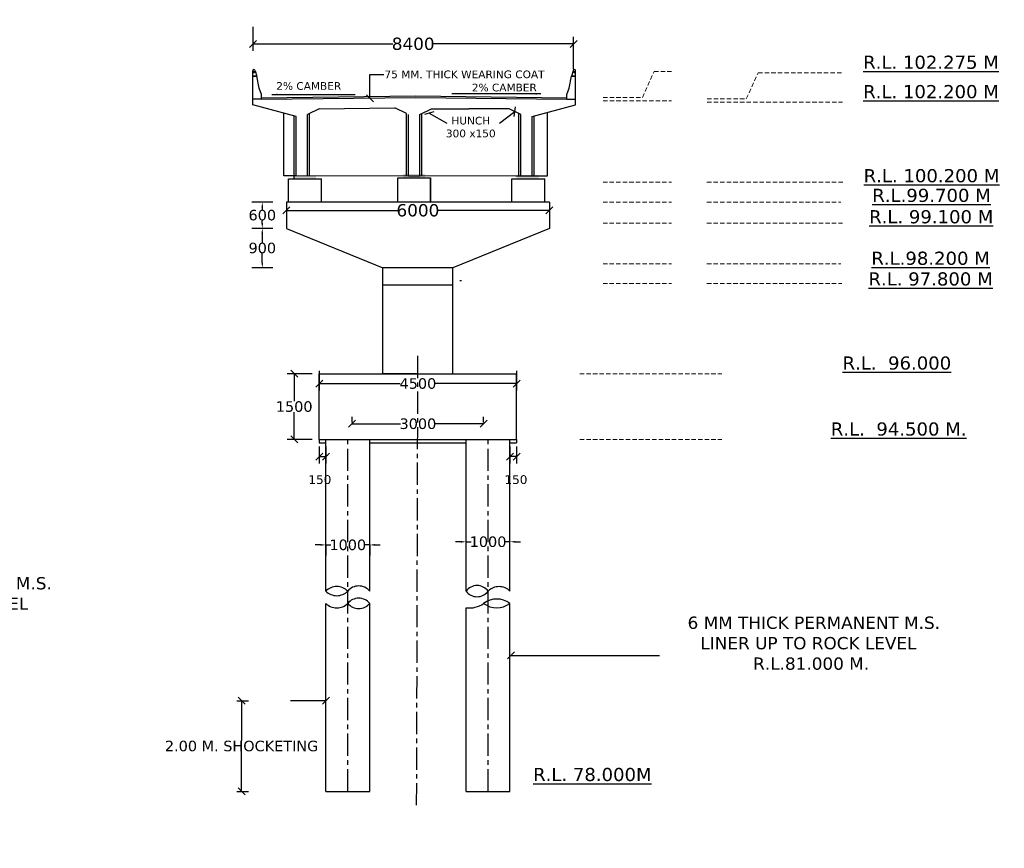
# Model space of a CAD drawing. Header units: millimetres. Extents: x -7746077780 to -3844657605, y -13315294818 to -6656873469.
# Tile 84 of 129: x -3871949734 to -3871921658, y -6657126266 to -6657102620. Entities that reach past the tile are written whole.
import ezdxf

# ---------------------------------------------------------------- set-up
doc = ezdxf.new("R2010")
doc.units = ezdxf.units.MM
doc.header["$MEASUREMENT"] = 0
doc.header["$PDMODE"] = 2
doc.linetypes.add('CENTER', pattern=[50.8, 31.75, -6.35, 6.35, -6.35])
doc.linetypes.add('HIDDEN', pattern=[0.375, 0.25, -0.125])
doc.layers.add('TEX', color=6, linetype='Continuous')
doc.layers.add('TEXT', color=7, linetype='Continuous')
doc.styles.get("Standard").update_dxf_attribs({"font": 'verdana.ttf', "height": 250})
doc.dimstyles.new('Copy of ISO-25--------4', dxfattribs={"dimtxt": 200, "dimasz": 150, "dimexe": 300, "dimexo": 300, "dimgap": 0.02, "dimtad": 0, "dimtih": 1, "dimtoh": 1, "dimdec": 0, "dimlfac": 4, "dimdsep": 46, "dimtxsty": 'Standard', "dimcen": 150, "dimclrd": 1, "dimclre": 1, "dimclrt": 1, "dimadec": 0, "dimazin": 0, "dimtfac": 1, "dimtdec": 0, "dimtmove": 2, "dimatfit": 3, "dimfxl": 0, "dimarcsym": 0})
doc.dimstyles.new('ISO-25', dxfattribs={"dimtxt": 250, "dimasz": 200, "dimexe": 200, "dimexo": 200, "dimgap": 0.02, "dimtad": 0, "dimtih": 1, "dimtoh": 1, "dimdec": 0, "dimdsep": 46, "dimtxsty": 'Standard', "dimblk": 'OBLIQUE', "dimcen": 150, "dimclrd": 1, "dimclre": 1, "dimclrt": 1, "dimadec": 0, "dimazin": 0, "dimtfac": 1, "dimtdec": 0, "dimtmove": 2, "dimatfit": 3, "dimldrblk": 'OBLIQUE', "dimfxl": 0, "dimarcsym": 0})
doc.dimstyles.new('ISO-25--------2', dxfattribs={"dimtxt": 200, "dimasz": 150, "dimexe": 300, "dimexo": 300, "dimgap": 0.02, "dimtad": 0, "dimtih": 1, "dimtoh": 1, "dimdec": 0, "dimlfac": 2, "dimdsep": 46, "dimtxsty": 'Standard', "dimcen": 150, "dimclrd": 1, "dimclre": 1, "dimclrt": 1, "dimadec": 0, "dimazin": 0, "dimtfac": 1, "dimtdec": 0, "dimtmove": 2, "dimatfit": 3, "dimfxl": 0, "dimarcsym": 0})

# ---------------------------------------------------------------- blocks, each defined once
blk = doc.blocks.new('_Oblique')
at = {"color": 0, "linetype": 'ByBlock', "lineweight": -2}
blk.add_line((-0.5, -0.5), (0.5, 0.5), dxfattribs=at)
blk = doc.blocks.new('*D1221')
at = {"color": 1, "linetype": 'Continuous', "lineweight": -2, "ltscale": 0.05, "transparency": 16777216}
for p, q in [((-3871941191.516545, -6657112639.343863), (-3871941191.516545, -6657113203.965303)), ((-3871935566.516543, -6657112639.343862), (-3871935566.516543, -6657113203.965303)), ((-3871941191.516545, -6657113003.965303), (-3871938882.327343, -6657113003.965303)), ((-3871935566.516543, -6657113003.965303), (-3871937875.705745, -6657113003.965303))]:
    blk.add_line(p, q, dxfattribs=at)
at = {"layer": 'Defpoints', "color": 0, "linetype": 'Continuous', "ltscale": 0.05, "transparency": 16777216}
for p in [(-3871941191.516545, -6657112439.343863), (-3871935566.516543, -6657112439.343862), (-3871935566.516543, -6657113003.965303)]:
    blk.add_point(p, dxfattribs=at)
at = {"color": 1, "linetype": 'Continuous', "lineweight": -2, "ltscale": 0.05, "transparency": 16777216, "xscale": 200, "yscale": 200, "zscale": 200, "rotation": 180}
blk.add_blockref('_Oblique', (-3871941191.516545, -6657113003.965303), dxfattribs=at)
at = {"color": 1, "linetype": 'Continuous', "lineweight": -2, "ltscale": 0.05, "transparency": 16777216, "xscale": 200, "yscale": 200, "zscale": 200}
blk.add_blockref('_Oblique', (-3871935566.516543, -6657113003.965303), dxfattribs=at)
at = {"color": 1, "linetype": 'Continuous', "ltscale": 0.05, "transparency": 16777216, "insert": (-3871938379.016544, -6657113003.965303), "char_height": 250, "width": 2886.7610364, "attachment_point": 5}
blk.add_mtext('{\\H1.2x;4500}', dxfattribs=at)
blk = doc.blocks.new('*D1222')
at = {"color": 1, "linetype": 'Continuous', "lineweight": -2, "ltscale": 0.05, "transparency": 16777216}
for p, q in [((-3871941391.516543, -6657112724.573256), (-3871942106.891543, -6657112724.573256)), ((-3871941906.891543, -6657112724.573256), (-3871941906.891543, -6657113505.908195)), ((-3871941906.891543, -6657114599.57326), (-3871941906.891543, -6657113818.238322)), ((-3871941391.516545, -6657114599.57326), (-3871942106.891543, -6657114599.57326))]:
    blk.add_line(p, q, dxfattribs=at)
at = {"layer": 'Defpoints', "color": 0, "linetype": 'Continuous', "ltscale": 0.05, "transparency": 16777216}
for p in [(-3871941906.891543, -6657112724.573256), (-3871941191.516543, -6657112724.573256), (-3871941191.516545, -6657114599.57326)]:
    blk.add_point(p, dxfattribs=at)
at = {"color": 1, "linetype": 'Continuous', "lineweight": -2, "ltscale": 0.05, "transparency": 16777216, "xscale": 200, "yscale": 200, "zscale": 200}
for p, rotation in [((-3871941906.891543, -6657112724.573256), 90), ((-3871941906.891543, -6657114599.57326), 270)]:
    blk.add_blockref('_Oblique', p, dxfattribs=dict(at, rotation=rotation))
at = {"color": 1, "linetype": 'Continuous', "ltscale": 0.05, "transparency": 16777216, "insert": (-3871941906.891542, -6657113662.073259), "char_height": 250, "width": 3464.10774755, "attachment_point": 5}
blk.add_mtext('{\\H1.2x;1500}', dxfattribs=at)
blk = doc.blocks.new('*D1223')
at = {"color": 1, "linetype": 'Continuous', "lineweight": -2, "ltscale": 0.05, "transparency": 16777216}
for p, q in [((-3871941191.516543, -6657114799.57326), (-3871941191.516543, -6657115287.70631)), ((-3871941004.016543, -6657114799.57326), (-3871941004.016543, -6657115287.70631)), ((-3871941191.516543, -6657115087.70631), (-3871941004.016543, -6657115087.70631))]:
    blk.add_line(p, q, dxfattribs=at)
at = {"layer": 'Defpoints', "color": 0, "linetype": 'Continuous', "ltscale": 0.05, "transparency": 16777216}
for p in [(-3871941191.516543, -6657114599.57326), (-3871941004.016543, -6657114599.57326), (-3871941004.016543, -6657115087.70631)]:
    blk.add_point(p, dxfattribs=at)
at = {"color": 1, "linetype": 'Continuous', "lineweight": -2, "ltscale": 0.05, "transparency": 16777216, "xscale": 200, "yscale": 200, "zscale": 200, "rotation": 180}
blk.add_blockref('_Oblique', (-3871941191.516543, -6657115087.70631), dxfattribs=at)
at = {"color": 1, "linetype": 'Continuous', "lineweight": -2, "ltscale": 0.05, "transparency": 16777216, "xscale": 200, "yscale": 200, "zscale": 200}
blk.add_blockref('_Oblique', (-3871941004.016543, -6657115087.70631), dxfattribs=at)
at = {"color": 1, "linetype": 'Continuous', "ltscale": 0.05, "transparency": 16777216, "insert": (-3871941174.467453, -6657115746.366048), "char_height": 250, "width": 2546.44856882, "attachment_point": 5}
blk.add_mtext('150', dxfattribs=at)
blk = doc.blocks.new('*D1224')
at = {"layer": 'Defpoints', "color": 0, "ltscale": 20, "transparency": 16777216}
for p in [(-3871935754.016543, -6657114599.57326), (-3871935566.516543, -6657114599.57326), (-3871935754.016543, -6657115087.70631)]:
    blk.add_point(p, dxfattribs=at)
at = {"layer": 'TEX', "color": 1, "lineweight": -2, "ltscale": 20, "transparency": 16777216}
for p, q in [((-3871935754.016543, -6657114799.57326), (-3871935754.016543, -6657115287.70631)), ((-3871935566.516543, -6657114799.57326), (-3871935566.516543, -6657115287.70631)), ((-3871935566.516543, -6657115087.70631), (-3871935754.016543, -6657115087.70631))]:
    blk.add_line(p, q, dxfattribs=at)
at = {"layer": 'TEX', "color": 1, "lineweight": -2, "ltscale": 20, "transparency": 16777216, "xscale": 200, "yscale": 200, "zscale": 200, "rotation": 180}
blk.add_blockref('_Oblique', (-3871935754.016543, -6657115087.70631), dxfattribs=at)
at = {"layer": 'TEX', "color": 1, "lineweight": -2, "ltscale": 20, "transparency": 16777216, "xscale": 200, "yscale": 200, "zscale": 200}
blk.add_blockref('_Oblique', (-3871935566.516543, -6657115087.70631), dxfattribs=at)
at = {"layer": 'TEX', "color": 1, "ltscale": 20, "transparency": 16777216, "insert": (-3871935583.565631, -6657115746.366048), "char_height": 250, "attachment_point": 5}
blk.add_mtext('150', dxfattribs=at)
blk = doc.blocks.new('*D1225')
at = {"layer": 'Defpoints', "color": 0, "ltscale": 20, "transparency": 16777216}
for p in [(-3871940254.016545, -6657114152.481927), (-3871940254.016545, -6657114317.391637), (-3871936504.016542, -6657114317.391633)]:
    blk.add_point(p, dxfattribs=at)
at = {"layer": 'TEX', "color": 1, "lineweight": -2, "ltscale": 20, "transparency": 16777216}
for p, q in [((-3871940254.016545, -6657114117.391637), (-3871940254.016545, -6657113952.481927)), ((-3871940254.016545, -6657114152.481927), (-3871938873.260855, -6657114152.481927)), ((-3871936504.016542, -6657114152.481927), (-3871937884.772231, -6657114152.481927)), ((-3871936504.016542, -6657114117.391633), (-3871936504.016542, -6657113952.481927))]:
    blk.add_line(p, q, dxfattribs=at)
at = {"layer": 'TEX', "color": 1, "lineweight": -2, "ltscale": 20, "transparency": 16777216, "xscale": 200, "yscale": 200, "zscale": 200, "rotation": 180}
blk.add_blockref('_Oblique', (-3871940254.016545, -6657114152.481927), dxfattribs=at)
at = {"layer": 'TEX', "color": 1, "lineweight": -2, "ltscale": 20, "transparency": 16777216, "xscale": 200, "yscale": 200, "zscale": 200}
blk.add_blockref('_Oblique', (-3871936504.016542, -6657114152.481927), dxfattribs=at)
at = {"layer": 'TEX', "color": 1, "ltscale": 20, "transparency": 16777216, "insert": (-3871938379.016543, -6657114152.481927), "char_height": 250, "width": 2213.1852932, "attachment_point": 5}
blk.add_mtext('{\\H1.2x;3000}', dxfattribs=at)
blk = doc.blocks.new('*D1226')
at = {"color": 1, "linetype": 'Continuous', "lineweight": -2, "ltscale": 0.05, "transparency": 16777216}
for p, q in [((-3871942128.577116, -6657107876.169396), (-3871942128.577116, -6657108260.87406)), ((-3871934628.575572, -6657107877.127119), (-3871934628.575572, -6657108260.87406)), ((-3871942128.577116, -6657108060.87406), (-3871938958.71723, -6657108060.87406)), ((-3871934628.575572, -6657108060.87406), (-3871937798.435458, -6657108060.87406))]:
    blk.add_line(p, q, dxfattribs=at)
at = {"layer": 'Defpoints', "color": 0, "linetype": 'Continuous', "ltscale": 0.05, "transparency": 16777216}
for p in [(-3871942128.577116, -6657107676.169396), (-3871934628.575572, -6657107677.127119), (-3871934628.575572, -6657108060.87406)]:
    blk.add_point(p, dxfattribs=at)
at = {"color": 1, "linetype": 'Continuous', "lineweight": -2, "ltscale": 0.05, "transparency": 16777216, "xscale": 200, "yscale": 200, "zscale": 200, "rotation": 180}
blk.add_blockref('_Oblique', (-3871942128.577116, -6657108060.87406), dxfattribs=at)
at = {"color": 1, "linetype": 'Continuous', "lineweight": -2, "ltscale": 0.05, "transparency": 16777216, "xscale": 200, "yscale": 200, "zscale": 200}
blk.add_blockref('_Oblique', (-3871934628.575572, -6657108060.87406), dxfattribs=at)
at = {"color": 1, "linetype": 'Continuous', "ltscale": 0.05, "transparency": 16777216, "insert": (-3871938378.576344, -6657108060.87406), "char_height": 250, "width": 1186.39417553, "attachment_point": 5}
blk.add_mtext('{\\H1.4x;6000}', dxfattribs=at)
blk = doc.blocks.new('*D1227')
at = {"layer": 'Defpoints', "color": 0, "ltscale": 20, "transparency": 16777216}
for p in [(-3871941004.016543, -6657117607.633538), (-3871939754.016545, -6657117607.633541), (-3871939754.016545, -6657117607.633542)]:
    blk.add_point(p, dxfattribs=at)
at = {"layer": 'TEX', "color": 1, "lineweight": -2, "ltscale": 20, "transparency": 16777216}
for p, q in [((-3871941154.016543, -6657117607.633542), (-3871941304.016543, -6657117607.633542)), ((-3871941004.016543, -6657117607.633542), (-3871941004.016543, -6657117907.633542)), ((-3871941004.016543, -6657117607.633542), (-3871940862.078854, -6657117607.633542)), ((-3871939754.016545, -6657117607.633542), (-3871939895.954234, -6657117607.633542)), ((-3871939754.016545, -6657117607.633542), (-3871939754.016545, -6657117907.633542)), ((-3871939604.016545, -6657117607.633542), (-3871939454.016545, -6657117607.633542))]:
    blk.add_line(p, q, dxfattribs=at)
at = {"layer": 'TEX', "color": 1, "ltscale": 20, "transparency": 16777216}
for points in [[(-3871941154.016543, -6657117582.633542), (-3871941154.016543, -6657117632.633542), (-3871941004.016543, -6657117607.633542)], [(-3871939604.016545, -6657117582.633542), (-3871939604.016545, -6657117632.633542), (-3871939754.016545, -6657117607.633542)]]:
    blk.add_solid(points, dxfattribs=at)
at = {"layer": 'TEX', "color": 1, "ltscale": 20, "transparency": 16777216, "insert": (-3871940379.016544, -6657117607.633542), "char_height": 250, "width": 1259.75799131, "attachment_point": 5}
blk.add_mtext('{\\H1.2x;1000}', dxfattribs=at)
blk = doc.blocks.new('*D1228')
at = {"layer": 'Defpoints', "color": 0, "ltscale": 20, "transparency": 16777216}
for p in [(-3871937004.016543, -6657117519.003752), (-3871935754.016543, -6657117519.003751), (-3871935754.016543, -6657117519.003751)]:
    blk.add_point(p, dxfattribs=at)
at = {"layer": 'TEX', "color": 1, "lineweight": -2, "ltscale": 20, "transparency": 16777216}
for p, q in [((-3871937004.016543, -6657117519.003751), (-3871937004.016543, -6657117219.003751)), ((-3871935754.016543, -6657117519.003751), (-3871935754.016543, -6657117219.003751)), ((-3871937154.016543, -6657117519.003751), (-3871937304.016543, -6657117519.003751)), ((-3871937004.016543, -6657117519.003751), (-3871936862.078853, -6657117519.003751)), ((-3871935754.016543, -6657117519.003751), (-3871935895.954233, -6657117519.003751)), ((-3871935604.016543, -6657117519.003751), (-3871935454.016543, -6657117519.003751))]:
    blk.add_line(p, q, dxfattribs=at)
at = {"layer": 'TEX', "color": 1, "ltscale": 20, "transparency": 16777216}
for points in [[(-3871937154.016543, -6657117494.003751), (-3871937154.016543, -6657117544.003751), (-3871937004.016543, -6657117519.003751)], [(-3871935604.016543, -6657117494.003751), (-3871935604.016543, -6657117544.003751), (-3871935754.016543, -6657117519.003751)]]:
    blk.add_solid(points, dxfattribs=at)
at = {"layer": 'TEX', "color": 1, "ltscale": 20, "transparency": 16777216, "insert": (-3871936379.016543, -6657117519.003751), "char_height": 250, "width": 1777.82553005, "attachment_point": 5}
blk.add_mtext('{\\H1.2x;1000}', dxfattribs=at)
blk = doc.blocks.new('*D1229')
at = {"layer": 'Defpoints', "color": 0, "ltscale": 20, "transparency": 16777216}
for p in [(-3871942128.577116, -6657107824.462483), (-3871942815.877765, -6657108574.338423), (-3871942128.577116, -6657108574.338423)]:
    blk.add_point(p, dxfattribs=at)
at = {"layer": 'TEX', "color": 1, "lineweight": -2, "ltscale": 20, "transparency": 16777216}
for p, q in [((-3871942515.877765, -6657107824.462483), (-3871943115.877765, -6657107824.462483)), ((-3871942815.877765, -6657107974.462483), (-3871942815.877765, -6657108043.235389)), ((-3871942815.877765, -6657108424.338423), (-3871942815.877765, -6657108355.565516)), ((-3871942515.877765, -6657108574.338423), (-3871943115.877765, -6657108574.338423))]:
    blk.add_line(p, q, dxfattribs=at)
at = {"layer": 'TEX', "color": 1, "ltscale": 20, "transparency": 16777216}
for points in [[(-3871942840.877765, -6657107974.462483), (-3871942790.877765, -6657107974.462483), (-3871942815.877765, -6657107824.462483)], [(-3871942840.877765, -6657108424.338423), (-3871942790.877765, -6657108424.338423), (-3871942815.877765, -6657108574.338423)]]:
    blk.add_solid(points, dxfattribs=at)
at = {"layer": 'TEX', "color": 1, "ltscale": 20, "transparency": 16777216, "insert": (-3871942815.877764, -6657108199.400454), "char_height": 250, "width": 1289.16397858, "attachment_point": 5}
blk.add_mtext('{\\H1.2x;600}', dxfattribs=at)
blk = doc.blocks.new('*D1230')
at = {"layer": 'Defpoints', "color": 0, "ltscale": 20, "transparency": 16777216}
for p in [(-3871942173.823246, -6657108574.338423), (-3871942815.877765, -6657109699.339957), (-3871939504.01655, -6657109699.339957)]:
    blk.add_point(p, dxfattribs=at)
at = {"layer": 'TEX', "color": 1, "lineweight": -2, "ltscale": 20, "transparency": 16777216}
for p, q in [((-3871942515.877765, -6657108574.338423), (-3871943115.877765, -6657108574.338423)), ((-3871942815.877765, -6657108724.338423), (-3871942815.877765, -6657108980.674127)), ((-3871942815.877765, -6657109549.339957), (-3871942815.877765, -6657109293.004254)), ((-3871942515.877765, -6657109699.339957), (-3871943115.877765, -6657109699.339957))]:
    blk.add_line(p, q, dxfattribs=at)
at = {"layer": 'TEX', "color": 1, "ltscale": 20, "transparency": 16777216}
for points in [[(-3871942840.877765, -6657108724.338423), (-3871942790.877765, -6657108724.338423), (-3871942815.877765, -6657108574.338423)], [(-3871942840.877765, -6657109549.339957), (-3871942790.877765, -6657109549.339957), (-3871942815.877765, -6657109699.339957)]]:
    blk.add_solid(points, dxfattribs=at)
at = {"layer": 'TEX', "color": 1, "ltscale": 20, "transparency": 16777216, "insert": (-3871942815.877764, -6657109136.839191), "char_height": 250, "width": 2060.42531204, "attachment_point": 5}
blk.add_mtext('{\\H1.2x;900}', dxfattribs=at)
blk = doc.blocks.new('*D1238')
at = {"color": 1, "lineweight": -2, "ltscale": 20, "transparency": 16777216}
for p, q in [((-3871943085.123833, -6657102819.764221), (-3871943085.123833, -6657103510.905577)), ((-3871933941.873839, -6657104032.052382), (-3871933941.873839, -6657103110.905577)), ((-3871943085.123833, -6657103310.905577), (-3871939095.402651, -6657103310.905577)), ((-3871933941.873839, -6657103310.905577), (-3871937931.595021, -6657103310.905577))]:
    blk.add_line(p, q, dxfattribs=at)
at = {"layer": 'Defpoints', "color": 0, "ltscale": 20, "transparency": 16777216}
for p in [(-3871943085.123833, -6657102619.764221), (-3871933941.873839, -6657103310.905577), (-3871933941.873839, -6657104232.052382)]:
    blk.add_point(p, dxfattribs=at)
at = {"color": 1, "lineweight": -2, "ltscale": 20, "transparency": 16777216, "xscale": 200, "yscale": 200, "zscale": 200, "rotation": 180}
blk.add_blockref('_Oblique', (-3871943085.123833, -6657103310.905577), dxfattribs=at)
at = {"color": 1, "lineweight": -2, "ltscale": 20, "transparency": 16777216, "xscale": 200, "yscale": 200, "zscale": 200}
blk.add_blockref('_Oblique', (-3871933941.873839, -6657103310.905577), dxfattribs=at)
at = {"color": 1, "ltscale": 20, "transparency": 16777216, "insert": (-3871938513.498836, -6657103310.905577), "char_height": 250, "width": 3301.41293955, "attachment_point": 5}
blk.add_mtext('{\\H1.4x;8400}', dxfattribs=at)
blk = doc.blocks.new('*D1268')
at = {"layer": 'Defpoints', "color": 0, "ltscale": 30, "transparency": 16777216}
for p in [(-3871943746.230325, -6657122055.325264), (-3871943746.230323, -6657124641.883119), (-3871943405.788023, -6657124641.883119)]:
    blk.add_point(p, dxfattribs=at)
at = {"layer": 'TEX', "color": 1, "lineweight": -2, "ltscale": 30, "transparency": 16777216}
for p, q in [((-3871943546.230325, -6657122055.325264), (-3871943205.788023, -6657122055.325264)), ((-3871943405.788023, -6657122055.325264), (-3871943405.788023, -6657123192.338389)), ((-3871943405.788023, -6657124641.883119), (-3871943405.788023, -6657123504.869994)), ((-3871943546.230323, -6657124641.883119), (-3871943205.788023, -6657124641.883119))]:
    blk.add_line(p, q, dxfattribs=at)
at = {"layer": 'TEX', "color": 1, "lineweight": -2, "ltscale": 30, "transparency": 16777216, "xscale": 200, "yscale": 200, "zscale": 200}
for p, rotation in [((-3871943405.788023, -6657122055.325264), 90), ((-3871943405.788023, -6657124641.883119), 270)]:
    blk.add_blockref('_Oblique', p, dxfattribs=dict(at, rotation=rotation))
at = {"layer": 'TEX', "color": 1, "ltscale": 30, "transparency": 16777216, "insert": (-3871943405.788022, -6657123348.604193), "char_height": 250, "width": 6823.06847858, "attachment_point": 5}
blk.add_mtext('{\\H1.2x;2.00 M. SHOCKETING}', dxfattribs=at)

msp = doc.modelspace()

# ---------------------------------------------------------------- hatches: boundary and pattern name
at = {"linetype": 'Continuous', "ltscale": 0.05}
for color, points in [(1, [(-3871941909.669634, -6657107058.357578), (-3871941284.669634, -6657107058.357575), (-3871941284.669634, -6657107165.057097), (-3871941909.669634, -6657107165.057093)]), (240, [(-3871938798.623834, -6657107028.021131), (-3871938173.623834, -6657107028.021128), (-3871938173.623834, -6657107134.720648), (-3871938798.623835, -6657107134.720646)]), (240, [(-3871935561.04736, -6657107056.057041), (-3871934936.04736, -6657107056.057039), (-3871934936.04736, -6657107162.756559), (-3871935561.047362, -6657107162.756557)])]:
    msp.add_hatch(color=color, dxfattribs=at).paths.add_polyline_path(points)

# ---------------------------------------------------------------- linework, layer by layer
at = {"color": 240}
for p, q in [((-3871943085.123833, -6657104889.05238), (-3871943085.123833, -6657104232.052382)), ((-3871943085.123833, -6657104232.052382), (-3871942975.623833, -6657104232.052382)), ((-3871943085.123833, -6657104232.052382), (-3871942975.623833, -6657104232.052382)), ((-3871942905.857209, -6657104577.212302), (-3871942975.623833, -6657104232.052382)), ((-3871934066.390464, -6657104577.212302), (-3871933996.623839, -6657104232.052382)), ((-3871933887.12388, -6657104232.052245), (-3871933996.623881, -6657104232.052245)), ((-3871933887.123839, -6657104232.052382), (-3871933996.623839, -6657104232.052382)), ((-3871933887.123839, -6657104232.052382), (-3871933996.623839, -6657104232.052382)), ((-3871933887.123839, -6657104889.05238), (-3871933887.123839, -6657104232.052382)), ((-3871943085.123833, -6657105053.302386), (-3871943085.123832, -6657104478.254378)), ((-3871934133.498839, -6657104752.177381), (-3871934066.390464, -6657104577.212302)), ((-3871933887.123839, -6657105053.302386), (-3871933887.12384, -6657104478.254378))]:
    msp.add_line(p, q, dxfattribs=at)
at = {"ltscale": 20}
msp.add_line((-3871933871.624156, -6657104232.052519), (-3871933996.624156, -6657104232.052519), dxfattribs=at)
at = {"color": 240, "linetype": 'Continuous', "ltscale": 0.05}
for p, q in [((-3871942838.748833, -6657104752.177381), (-3871942905.857209, -6657104577.212302)), ((-3871942838.387764, -6657104889.048038), (-3871943084.762765, -6657104889.048038)), ((-3871942839.242633, -6657104847.99285), (-3871938447.984593, -6657104795.181625)), ((-3871942838.748833, -6657104889.05238), (-3871942838.748833, -6657104752.177381)), ((-3871942838.748833, -6657104889.05238), (-3871938447.490793, -6657104836.241157)), ((-3871938447.490793, -6657104836.241157), (-3871934133.498839, -6657104889.05238)), ((-3871938446.988149, -6657104795.181733), (-3871934132.996195, -6657104847.992957)), ((-3871934133.498839, -6657104889.05238), (-3871934133.498839, -6657104752.177381)), ((-3871934133.498839, -6657104889.05238), (-3871933887.123839, -6657104892.068465)), ((-3871941853.248832, -6657105381.802383), (-3871943085.123833, -6657105053.302384)), ((-3871941196.324531, -6657105162.802384), (-3871941524.748831, -6657105327.052386)), ((-3871941196.324531, -6657105162.802384), (-3871939033.548129, -6657105135.421065)), ((-3871938705.123833, -6657105299.671063), (-3871939033.548129, -6657105135.421065)), ((-3871938321.873832, -6657105327.052376), (-3871937993.449534, -6657105162.802379)), ((-3871937993.449534, -6657105162.802379), (-3871937418.498832, -6657105162.802379)), ((-3871937911.173131, -6657105162.802384), (-3871936925.82454, -6657105162.802384)), ((-3871935775.923134, -6657105162.802384), (-3871936925.82454, -6657105162.802384)), ((-3871935447.498833, -6657105327.052382), (-3871935775.923131, -6657105162.802387)), ((-3871935118.998833, -6657105381.802383), (-3871933887.123832, -6657105053.302384)), ((-3871938954.873832, -6657107794.808361), (-3871938954.873834, -6657107134.720645)), ((-3871938954.873834, -6657107134.720645), (-3871938017.373832, -6657107134.720649)), ((-3871938017.40891, -6657107794.774958), (-3871938017.408911, -6657107134.687241)), ((-3871935584.373833, -6657107079.00635), (-3871935091.623832, -6657107079.006347)), ((-3871942065.919631, -6657107825.144842), (-3871942065.919633, -6657107165.057127)), ((-3871941128.419631, -6657107825.144842), (-3871941128.419631, -6657107165.057128)), ((-3871935697.31612, -6657107825.176274), (-3871935697.316121, -6657107165.088556)), ((-3871935697.316121, -6657107165.088559), (-3871934759.816118, -6657107165.08856)), ((-3871935566.516545, -6657114599.573256), (-3871935566.516542, -6657112724.573256)), ((-3871939754.016545, -6657118926.6947), (-3871939754.016545, -6657114599.57326)), ((-3871939754.016545, -6657114693.32326), (-3871937004.016542, -6657114693.32326)), ((-3871937004.016543, -6657118926.694695), (-3871937004.016541, -6657114599.573255)), ((-3871935754.016543, -6657118926.6947), (-3871935754.016542, -6657114599.573256)), ((-3871935754.016543, -6657114693.323256), (-3871935566.516543, -6657114693.323256)), ((-3871935566.516543, -6657114599.573256), (-3871935566.516543, -6657114693.323256)), ((-3871941004.016546, -6657124641.883118), (-3871941004.016543, -6657119276.694699)), ((-3871939754.016546, -6657124641.883118), (-3871939754.016545, -6657119276.694697)), ((-3871937004.016545, -6657124641.883118), (-3871937004.016543, -6657119399.430058)), ((-3871935754.016543, -6657124641.883114), (-3871935754.016543, -6657119276.694699))]:
    msp.add_line(p, q, dxfattribs=at)
at = {"color": 1, "linetype": 'Continuous', "ltscale": 0.05}
for p, q in [((-3871941909.669634, -6657107165.057093), (-3871941909.669633, -6657107058.357578)), ((-3871942065.919633, -6657107165.057094), (-3871941128.419631, -6657107165.057097)), ((-3871934759.81612, -6657107825.176274), (-3871934759.81612, -6657107165.08856)), ((-3871942128.577116, -6657107825.588423), (-3871942128.577116, -6657108574.338423)), ((-3871942128.577116, -6657108574.338423), (-3871939379.016543, -6657109699.339957)), ((-3871937379.016546, -6657109699.339957), (-3871939379.016546, -6657109699.339957)), ((-3871939379.016544, -6657112724.573256), (-3871939379.016544, -6657109699.339957)), ((-3871937379.016544, -6657112724.573256), (-3871937379.016544, -6657109699.339957)), ((-3871937379.016544, -6657110199.339955), (-3871939379.016544, -6657110199.339958)), ((-3871941191.516545, -6657112724.573256), (-3871935566.516543, -6657112724.573256)), ((-3871941191.516543, -6657114599.57326), (-3871941191.516543, -6657112724.573256)), ((-3871939504.016543, -6657112724.573256), (-3871938379.016544, -6657112724.573256)), ((-3871938379.016544, -6657112724.573256), (-3871939379.016544, -6657112724.573256)), ((-3871938379.016544, -6657112724.573256), (-3871937379.016544, -6657112724.573256)), ((-3871941191.516543, -6657114599.573256), (-3871935566.516543, -6657114599.573256)), ((-3871941191.516543, -6657114599.57326), (-3871941191.516543, -6657114693.32326)), ((-3871941191.516543, -6657114693.32326), (-3871941004.016543, -6657114693.32326)), ((-3871941004.016543, -6657118926.694695), (-3871941004.016543, -6657114599.57326)), ((-3871941004.016543, -6657114599.57326), (-3871940379.016545, -6657114599.57326))]:
    msp.add_line(p, q, dxfattribs=at)
at = {"lineweight": 13, "ltscale": 20}
msp.add_line((-3871941853.248833, -6657107079.006347), (-3871935118.998832, -6657107079.006343), dxfattribs=at)
at = {"color": 1, "ltscale": 0.1}
msp.add_line((-3871938017.373832, -6657107134.720649), (-3871938017.373832, -6657107794.786388), dxfattribs=at)
at = {"layer": 'TEX', "color": 0, "ltscale": 20}
for p, q in [((-3871942202.220815, -6657107079.006347), (-3871942202.220815, -6657105288.743189)), ((-3871934684.464565, -6657107079.006374), (-3871934684.464565, -6657105265.926578)), ((-3871941853.248833, -6657107079.006347), (-3871942202.220815, -6657107079.006347)), ((-3871935118.998831, -6657107079.006374), (-3871934684.464565, -6657107079.006374)), ((-3871937133.262399, -6657110067.561835), (-3871937187.03889, -6657110067.561835)), ((-3871939379.016544, -6657112724.573256), (-3871939379.016544, -6657112724.573256)), ((-3871937379.016544, -6657112724.573256), (-3871937379.016544, -6657112724.573256))]:
    msp.add_line(p, q, dxfattribs=at)
at = {"layer": 'TEX', "color": 1, "ltscale": 20}
for p, q in [((-3871941907.998833, -6657107079.006374), (-3871941907.998831, -6657105367.202383)), ((-3871941853.248833, -6657107079.006374), (-3871941853.248832, -6657105381.802383)), ((-3871941524.74883, -6657107079.006362), (-3871941524.748831, -6657105327.052386)), ((-3871941469.998831, -6657107079.006362), (-3871941469.998832, -6657105299.671076)), ((-3871938705.123833, -6657107079.006352), (-3871938705.123833, -6657105299.671063)), ((-3871938650.373833, -6657107079.006352), (-3871938650.373833, -6657105327.052376)), ((-3871938321.873832, -6657107079.006352), (-3871938321.873832, -6657105327.052376)), ((-3871938267.123831, -6657107079.006352), (-3871938267.123831, -6657105299.671063)), ((-3871935502.248834, -6657107079.006362), (-3871935502.248834, -6657105299.671074)), ((-3871935447.498834, -6657107079.006362), (-3871935447.498833, -6657105327.052386)), ((-3871935118.998831, -6657107079.006374), (-3871935118.998833, -6657105381.802383)), ((-3871935064.248832, -6657107079.006374), (-3871935064.248833, -6657105367.202383))]:
    msp.add_line(p, q, dxfattribs=at)
at = {"layer": 'TEX', "color": 7, "ltscale": 30}
msp.add_line((-3871938650.373833, -6657107079.006352), (-3871938321.873832, -6657107079.006337), dxfattribs=at)
at = {"layer": 'TEX', "color": 240, "ltscale": 20}
for p, q in [((-3871934628.575572, -6657107826.546145), (-3871942128.577116, -6657107825.588423)), ((-3871934628.575572, -6657107826.546145), (-3871934628.575572, -6657108576.546145)), ((-3871934628.575572, -6657108576.546145), (-3871937379.016544, -6657109699.339957)), ((-3871941004.016545, -6657124641.883118), (-3871939754.016545, -6657124641.883118)), ((-3871937004.016543, -6657124641.883114), (-3871935754.016543, -6657124641.883114))]:
    msp.add_line(p, q, dxfattribs=at)
at = {"layer": 'TEX', "color": 4, "linetype": 'CENTER', "ltscale": 20}
for p, q in [((-3871938414.983993, -6657125038.935354), (-3871938379.016544, -6657112093.614417)), ((-3871940379.016545, -6657124641.883118), (-3871940379.016545, -6657114599.57326)), ((-3871936379.016543, -6657124641.883114), (-3871936379.016541, -6657114599.573256))]:
    msp.add_line(p, q, dxfattribs=at)
at = {"layer": 'TEX', "color": 7, "ltscale": 20}
for p, q in [((-3871940379.016545, -6657114599.57326), (-3871940379.016545, -6657114599.57326)), ((-3871936504.016545, -6657124524.573256), (-3871936504.016545, -6657124524.573256))]:
    msp.add_line(p, q, dxfattribs=at)
at = {"layer": 'TEX', "color": 0, "ltscale": 20}
for points in [[(-3871943085.123833, -6657104232.052382), (-3871943085.123833, -6657104083.411552)], [(-3871943024.013852, -6657104083.411552), (-3871943024.013852, -6657104083.411552), (-3871942975.623833, -6657104232.052382), (-3871943085.123833, -6657104232.052382)], [(-3871933948.233861, -6657104083.411415), (-3871933948.233862, -6657104083.411415), (-3871933996.623881, -6657104232.052245), (-3871933887.12388, -6657104232.052245)], [(-3871933887.12388, -6657104232.052245), (-3871933887.12388, -6657104083.411415)]]:
    msp.add_lwpolyline(points, dxfattribs=at)
for centre in [(-3871943051.507157, -6657104117.234492), (-3871933920.740556, -6657104117.234355)]:
    msp.add_circle(centre, 23.807618, dxfattribs=at)
for centre in [(-3871943054.568843, -6657104074.011174), (-3871933917.678871, -6657104074.011037)]:
    msp.add_arc(centre, 31.968338, 342.8992355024, 197.1007644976, dxfattribs=at)
at = {"layer": 'TEX', "color": 240, "ltscale": 20}
for centre, radius, start, end in [((-3871940691.51646, -6657118614.453791), 441.758645, 224.9762032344, 315.0237465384), ((-3871940691.516532, -6657119238.935271), 441.758323, 44.9762032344, 135.0237967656), ((-3871940066.516452, -6657119182.361272), 403.759318, 39.2877175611, 140.7122824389), ((-3871936691.516663, -6657118700.769107), 385.61466, 215.8654718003, 324.1345281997), ((-3871936691.516515, -6657119152.620002), 385.614457, 35.8654718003, 144.1345281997), ((-3871936066.139984, -6657119240.642085), 443.232161, 44.6786511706, 134.9021159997), ((-3871940066.517026, -6657119534.710481), 405.251446, 39.5446621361, 140.45525947), ((-3871936129.016546, -6657119776.324128), 624.703586, 53.1096467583, 126.8903532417), ((-3871940691.51697, -6657118964.45574), 441.757492, 224.976048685, 315.0239783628), ((-3871940066.516733, -6657119018.679315), 405.250916, 219.5446859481, 320.45525947), ((-3871936904.124942, -6657118726.54681), 680.257447, 261.5559286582, 306.0274722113), ((-3871936129.016546, -6657118777.065263), 624.703586, 233.1097014, 306.8902986)]:
    msp.add_arc(centre, radius, start, end, dxfattribs=at)
at = {"layer": 'TEXT', "color": 2, "linetype": 'HIDDEN', "lineweight": 13, "ltscale": 500}
for p, q in [((-3871933096.937766, -6657104934.953144), (-3871931143.698466, -6657104934.953144)), ((-3871930132.35396, -6657104971.291003), (-3871926272.738472, -6657104971.291003)), ((-3871933100.52594, -6657107255.260025), (-3871931143.698465, -6657107255.260021)), ((-3871930135.942134, -6657107255.260025), (-3871926231.710912, -6657107255.260021)), ((-3871933100.525936, -6657107825.554145), (-3871931143.698465, -6657107825.554145)), ((-3871930135.942129, -6657107825.554145), (-3871926316.94097, -6657107825.554145)), ((-3871933100.52594, -6657108424.98377), (-3871931143.698465, -6657108424.983771)), ((-3871930135.942134, -6657108424.98377), (-3871926272.738472, -6657108424.98377)), ((-3871933100.52594, -6657109582.790587), (-3871931143.698466, -6657109582.790586)), ((-3871930135.942134, -6657109582.790587), (-3871926316.94097, -6657109582.790587)), ((-3871933100.52594, -6657110147.992593), (-3871931143.698465, -6657110147.992593)), ((-3871930135.942134, -6657110147.992593), (-3871926294.839721, -6657110147.992593)), ((-3871933762.582436, -6657112724.57326), (-3871929710.460418, -6657112724.573259)), ((-3871933762.582437, -6657114599.57326), (-3871929710.460419, -6657114599.573259))]:
    msp.add_line(p, q, dxfattribs=at)
for points in [[(-3871933096.937768, -6657104841.005808), (-3871931979.548569, -6657104841.005808), (-3871931642.048569, -6657104096.780625), (-3871931143.698466, -6657104096.780625)], [(-3871930132.353961, -6657104877.343666), (-3871929014.964763, -6657104877.343666), (-3871928677.464763, -6657104133.118484), (-3871926294.839721, -6657104133.118484)]]:
    msp.add_lwpolyline(points, dxfattribs=at)

# ---------------------------------------------------------------- texts
at = {"ltscale": 20}
for s, insert, char_height, width, attachment_point in [('HUNCH \\P300 x150', (-3871936871.260122, -6657105391.233058), 219, 1862.12457991, 2), (' 6 MM THICK PERMANENT M.S. LINER UP TO ROCK LEVEL  R.L.82.600 M.', (-3871952493.045833, -6657118526.397272), 350, 8769.76414252, 2), (' 6 MM THICK PERMANENT M.S. LINER UP TO ROCK LEVEL  R.L.81.000 M.', (-3871927166.205215, -6657119652.846999), 350, 8769.76414252, 2), ('\\pi1041.8;{\\LFOUNDATION LEVEL \\P\\pi1839;R.L. 80.600 M }', (-3871981671.616003, -6657124095.635433), 350, 6986.334579, 1), ('\\pi1041.8;{\\LFOUNDATION LEVEL \\P\\pi1839;R.L. 80.600 M }', (-3871956935.259848, -6657124095.635434), 350, 6986.334579, 1)]:
    msp.add_mtext(s, dxfattribs=dict(at, insert=insert, char_height=char_height, width=width, attachment_point=attachment_point))
at = {"layer": 'TEX', "color": 240, "ltscale": 20}
msp.add_text('75 MM. THICK WEARING COAT', height=219, dxfattribs=at).set_placement((-3871939333.282526, -6657104289.439798))
at = {"layer": 'TEXT', "color": 6, "attachment_point": 2}
for s, insert, char_height, width in [('{\\LR.L. 102.275 M}', (-3871923748.835228, -6657103646.801579), 375, 9562.37276734), ('2% CAMBER', (-3871941491.258208, -6657104401.932665), 219, 5584.38854419), ('2% CAMBER', (-3871935915.166809, -6657104446.737939), 219, 5584.38854419), ('{\\LR.L. 102.200 M}', (-3871923748.835228, -6657104484.974096), 375, 9562.37276734), ('{\\LR.L. 100.200 M}', (-3871923733.999124, -6657106884.195205), 375, 9562.37276734), ('{\\LR.L.99.700 M}', (-3871923733.999125, -6657107445.162418), 375, 9562.37276734), ('{\\LR.L. 99.100 M}', (-3871923742.844399, -6657108055.336531), 375, 9562.37276734), ('{\\LR.L.98.200 M}', (-3871923760.698282, -6657109239.765112), 375, 9562.37276734), ('{\\LR.L. 97.800 M}', (-3871923760.698282, -6657109829.802373), 375, 9562.37276734), ('{\\LR.L.  96.000  }', (-3871924721.523107, -6657112229.46573), 375, 7582.8106016), ('{\\L R.L.  94.500 M.}', (-3871924752.123127, -6657114112.271765), 375, 9342.41691233), ('{\\L R.L. 78.000M}', (-3871933486.710169, -6657123971.214368), 375, 6749.87276734)]:
    msp.add_mtext(s, dxfattribs=dict(at, insert=insert, char_height=char_height, width=width))

# ---------------------------------------------------------------- dimensions: what is measured, and where the dimension line sits
at = {"ltscale": 20}
dim = msp.add_linear_dim(base=(-3871933941.873839, -6657103310.905577), p1=(-3871943085.123833, -6657102619.764221), p2=(-3871933941.873839, -6657104232.052382), text='{\\H1.4x;8400}', dimstyle='ISO-25', dxfattribs=at)
dim.commit()
dim.dimension.update_dxf_attribs({"geometry": '*D1238', "text_midpoint": (-3871938513.498836, -6657103310.905577)})
at = {"color": 1, "linetype": 'Continuous', "ltscale": 0.05}
for base, p1, p2, text, picture, middle in [((-3871934628.575572, -6657108060.87406), (-3871942128.577116, -6657107676.169396), (-3871934628.575572, -6657107677.127119), '{\\H1.4x;6000}', '*D1226', (-3871938378.576344, -6657108060.87406)), ((-3871935566.516543, -6657113003.965303), (-3871941191.516545, -6657112439.343863), (-3871935566.516543, -6657112439.343862), '{\\H1.2x;4500}', '*D1221', (-3871938379.016544, -6657113003.965303))]:
    dim = msp.add_linear_dim(base=base, p1=p1, p2=p2, text=text, dimstyle='ISO-25', dxfattribs=at)
    dim.commit()
    dim.dimension.update_dxf_attribs({"geometry": picture, "text_midpoint": middle})
dim = msp.add_linear_dim(base=(-3871941906.891543, -6657112724.573256), p1=(-3871941191.516545, -6657114599.57326), p2=(-3871941191.516543, -6657112724.573256), angle=90, text='{\\H1.2x;1500}', dimstyle='ISO-25', dxfattribs=at)
dim.commit()
dim.dimension.update_dxf_attribs({"geometry": '*D1222', "text_midpoint": (-3871941906.891542, -6657113662.073259)})
dim = msp.add_linear_dim(base=(-3871941004.016543, -6657115087.70631), p1=(-3871941191.516543, -6657114599.57326), p2=(-3871941004.016543, -6657114599.57326), text='150', dimstyle='ISO-25', dxfattribs=at)
dim.commit()
dim.dimension.update_dxf_attribs({"geometry": '*D1223', "text_midpoint": (-3871941174.467453, -6657115746.366048), "dimtype": 160})
at = {"layer": 'TEX', "color": 7, "ltscale": 20}
for base, p1, p2, text, picture, middle in [((-3871942815.877765, -6657108574.338423), (-3871942128.577116, -6657107824.462483), (-3871942128.577116, -6657108574.338423), '{\\H1.2x;600}', '*D1229', (-3871942815.877764, -6657108199.400454)), ((-3871942815.877765, -6657109699.339957), (-3871942173.823246, -6657108574.338423), (-3871939504.01655, -6657109699.339957), '{\\H1.2x;900}', '*D1230', (-3871942815.877764, -6657109136.839191))]:
    dim = msp.add_linear_dim(base=base, p1=p1, p2=p2, angle=90, text=text, dimstyle='Copy of ISO-25--------4', override={"dimtxt": 250, "dimlfac": 1, "dimfxlon": 1}, dxfattribs=at)
    dim.commit()
    dim.dimension.update_dxf_attribs({"geometry": picture, "text_midpoint": middle})
at = {"layer": 'TEX', "ltscale": 20}
dim = msp.add_linear_dim(base=(-3871940254.016545, -6657114152.481927), p1=(-3871936504.016542, -6657114317.391633), p2=(-3871940254.016545, -6657114317.391637), text='{\\H1.2x;3000}', dimstyle='ISO-25', dxfattribs=at)
dim.commit()
dim.dimension.update_dxf_attribs({"geometry": '*D1225', "text_midpoint": (-3871938379.016543, -6657114152.481927), "dimtype": 160})
dim = msp.add_linear_dim(base=(-3871935754.016543, -6657115087.70631), p1=(-3871935566.516543, -6657114599.57326), p2=(-3871935754.016543, -6657114599.57326), angle=180, text='150', dimstyle='ISO-25', dxfattribs=at)
dim.commit()
dim.dimension.update_dxf_attribs({"geometry": '*D1224', "text_midpoint": (-3871935583.565631, -6657115746.366048), "dimtype": 160})
at = {"layer": 'TEX', "color": 7, "ltscale": 20}
for base, p1, p2, picture, middle in [((-3871935754.016543, -6657117519.003751), (-3871937004.016543, -6657117519.003752), (-3871935754.016543, -6657117519.003751), '*D1228', (-3871936379.016543, -6657117519.003751)), ((-3871939754.016545, -6657117607.633542), (-3871941004.016543, -6657117607.633538), (-3871939754.016545, -6657117607.633541), '*D1227', (-3871940379.016544, -6657117607.633542))]:
    dim = msp.add_linear_dim(base=base, p1=p1, p2=p2, text='{\\H1.2x;1000}', dimstyle='Copy of ISO-25--------4', override={"dimtxt": 250, "dimlfac": 1, "dimfxl": 0.18, "dimfxlon": 1}, dxfattribs=at)
    dim.commit()
    dim.dimension.update_dxf_attribs({"geometry": picture, "text_midpoint": middle})
at = {"layer": 'TEX', "color": 3, "ltscale": 30}
dim = msp.add_linear_dim(base=(-3871943405.788023, -6657124641.883119), p1=(-3871943746.230325, -6657122055.325264), p2=(-3871943746.230323, -6657124641.883119), angle=90, text='{\\H1.2x;2.00 M. SHOCKETING}', dimstyle='ISO-25', override={"dimfxl": 240}, dxfattribs=at)
dim.commit()
dim.dimension.update_dxf_attribs({"geometry": '*D1268', "text_midpoint": (-3871943405.788022, -6657123348.604193)})

# ---------------------------------------------------------------- leaders
at = {"lineweight": 13, "ltscale": 20}
for points in [[(-3871942539.415287, -6657104755.719787), (-3871940167.850343, -6657104755.719787)], [(-3871934870.679642, -6657104734.112232), (-3871937407.358883, -6657104734.112232)]]:
    msp.add_leader(points, dimstyle='ISO-25--------2', override={"dimtxt": 600, "dimgap": 0.02, "dimtad": 0, "dimlfac": 1, "dimfxl": 2.5, "dimfxlon": 1}, dxfattribs=at)
at = {"ltscale": 20}
for points in [[(-3871938057.861442, -6657105286.709619), (-3871937552.024137, -6657105575.27805)], [(-3871935611.710982, -6657105244.927385), (-3871936054.216117, -6657105581.836822)]]:
    msp.add_leader(points, dimstyle='ISO-25', override={"dimgap": 0.02, "dimtad": 0}, dxfattribs=at)
msp.add_leader([(-3871941003.956799, -6657122055.325264), (-3871942013.175081, -6657122055.325264)], dimstyle='ISO-25', dxfattribs=at)
at = {"layer": 'TEX', "color": 252, "ltscale": 20}
msp.add_leader([(-3871939746.66263, -6657104861.830304), (-3871939746.66263, -6657104183.096931), (-3871939350.397182, -6657104183.096931)], dimstyle='ISO-25', override={"dimgap": 0.02, "dimtad": 0}, dxfattribs=at)
at = {"layer": 'TEX', "color": 240, "ltscale": 20}
msp.add_leader([(-3871935726.287652, -6657120761.358888), (-3871931489.19401, -6657120761.358888)], dimstyle='ISO-25', override={"dimgap": 0.02, "dimtad": 0}, dxfattribs=at)

doc.saveas('drawing.dxf')
